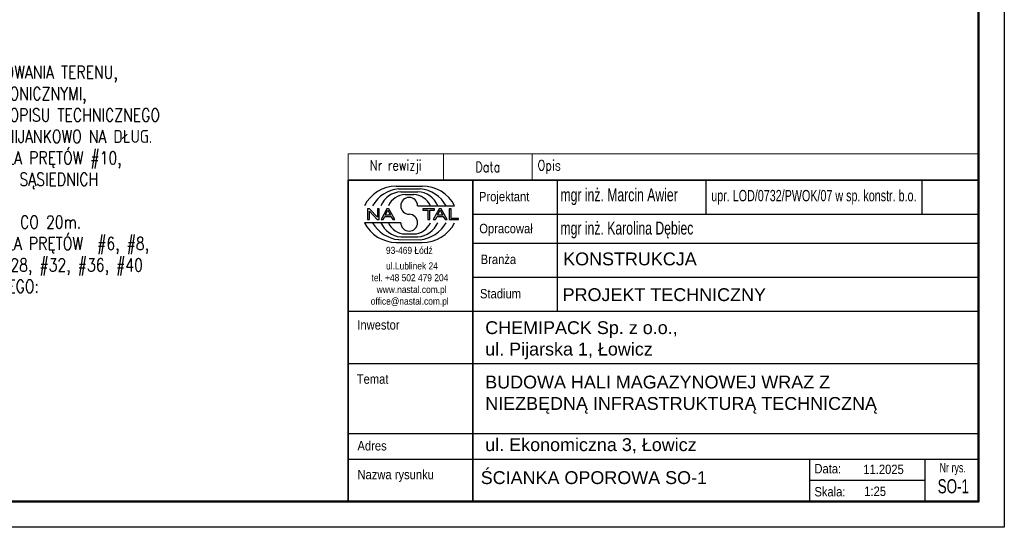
# Model space of a CAD drawing. Header units: millimetres. Extents: x 0 to 742, y 0 to 1119.
# Tile 2 of 6: x 263 to 742, y 0 to 247. Entities that reach past the tile are written whole.
import ezdxf

# ---------------------------------------------------------------- set-up
doc = ezdxf.new("R2010")
doc.units = ezdxf.units.MM
for name, color, linetype, lineweight in [('.0.18', 9, 'Continuous', 18), ('.0.5', 3, 'Continuous', 50), ('.tekst', 1, 'Continuous', 20), ('Rysunek', 7, 'Continuous', 25)]:
    doc.layers.add(name, color=color, linetype=linetype, lineweight=lineweight)
doc.styles.add('ARIAL', font='arial.ttf')
doc.styles.add('simplex 0.8', font='simplex.shx', dxfattribs={"width": 0.8})

msp = doc.modelspace()

# ---------------------------------------------------------------- linework, layer by layer
at = {"layer": '.0.18'}
for points in [[(423.16, 168.88), (469.61, 168.88), (469.61, 181.71), (423.16, 181.71)], [(469.61, 168.88), (512.75, 168.88), (512.75, 181.71), (469.61, 181.71)], [(512.75, 168.88), (730, 168.88), (730, 181.71), (512.75, 181.71)]]:
    msp.add_lwpolyline(points, close=True, dxfattribs=at)
at = {"layer": '.0.5'}
msp.add_lwpolyline([(50, 1037.5), (730, 1037.5), (730, 12.5), (50, 12.5)], close=True, dxfattribs=at)
at = {"layer": 'Defpoints'}
msp.add_lwpolyline([(0, 1050), (742.5, 1050), (742.5, 0), (0, 0)], close=True, dxfattribs=at)
at = {"layer": 'Rysunek', "lineweight": 35}
for p, q in [((423.16, 12.5), (423.16, 168.88)), ((483.89, 168.88), (483.89, 12.5))]:
    msp.add_line(p, q, dxfattribs=at)
at = {"layer": 'Rysunek'}
for p, q in [((524.89, 168.88), (524.89, 105.19)), ((597.31, 168.88), (597.31, 152.37)), ((702.4, 168.88), (702.4, 152.37)), ((446.56, 166.04), (459.21, 166.06)), ((447.78, 164.66), (458.2, 164.67)), ((448.87, 163.28), (457.07, 163.29)), ((450.89, 161.89), (455.1, 161.9)), ((432.66, 154.9), (432.66, 149.72)), ((433.64, 154.9), (432.66, 154.9)), ((433.58, 153.79), (437.39, 149.72)), ((433.58, 149.72), (433.58, 153.79)), ((437.45, 150.83), (433.64, 154.9)), ((438.37, 154.9), (437.45, 154.9)), ((437.45, 154.9), (437.45, 150.83)), ((438.37, 149.72), (438.37, 154.9)), ((441.98, 154.9), (439.19, 149.72)), ((441.28, 151.85), (442.47, 154.36)), ((443.01, 154.9), (441.98, 154.9)), ((442.47, 154.36), (443.74, 151.85)), ((445.98, 149.72), (443.01, 154.9)), ((456.99, 156.41), (475.03, 156.41)), ((465.28, 154.9), (459.53, 154.9)), ((459.53, 154.9), (459.53, 154.29)), ((459.53, 154.29), (461.92, 154.29)), ((461.92, 154.29), (461.92, 149.71)), ((462.88, 154.29), (465.28, 154.29)), ((462.88, 149.71), (462.88, 154.29)), ((467.43, 154.9), (464.64, 149.71)), ((465.28, 154.29), (465.28, 154.9)), ((466.74, 151.84), (467.92, 154.34)), ((468.46, 154.9), (467.43, 154.9)), ((467.93, 154.34), (467.92, 154.34)), ((467.93, 154.34), (469.2, 151.84)), ((471.44, 149.71), (468.46, 154.9)), ((472.37, 154.9), (472.37, 149.71)), ((473.33, 154.9), (472.37, 154.9)), ((473.33, 150.33), (473.33, 154.9)), ((432.66, 149.72), (433.58, 149.72)), ((437.39, 149.72), (438.37, 149.72)), ((439.19, 149.72), (440.21, 149.72)), ((440.21, 149.72), (441.01, 151.29)), ((441.01, 151.29), (444.04, 151.29)), ((443.74, 151.85), (441.28, 151.85)), ((444.04, 151.29), (444.89, 149.72)), ((444.89, 149.72), (445.98, 149.72)), ((461.92, 149.71), (462.88, 149.71)), ((464.64, 149.71), (465.66, 149.71)), ((465.66, 149.71), (466.46, 151.28)), ((466.46, 151.28), (469.49, 151.28)), ((469.2, 151.84), (466.74, 151.84)), ((469.49, 151.28), (470.34, 149.71)), ((470.34, 149.71), (471.44, 149.71)), ((472.37, 149.71), (476.9, 149.71)), ((476.9, 150.33), (473.33, 150.33)), ((476.9, 149.71), (476.9, 150.33)), ((483.89, 152.37), (730, 152.37)), ((448.78, 148.2), (431.1, 148.2)), ((447.78, 139.96), (458.2, 139.95)), ((448.87, 141.34), (457.07, 141.33)), ((450.89, 142.73), (455.1, 142.72)), ((446.56, 138.58), (459.21, 138.56)), ((483.89, 138.23), (730, 138.23)), ((483.89, 121.71), (730, 121.71)), ((423.16, 105.19), (730, 105.19)), ((423.16, 79.68), (730, 79.68)), ((423.16, 45.61), (730, 45.61)), ((423.16, 33.12), (730, 33.12)), ((647.81, 12.5), (647.81, 33.12)), ((703.95, 12.5), (703.95, 33.12)), ((703.95, 22.81), (647.81, 22.81))]:
    msp.add_line(p, q, dxfattribs=at)
at = {"layer": 'Rysunek', "lineweight": 35, "flags": 128}
msp.add_lwpolyline([(423.16, 12.5), (730, 12.5), (730, 168.88), (423.16, 168.88)], dxfattribs=at)
at = {"layer": 'Rysunek'}
for centre, radius, start, end in [((446.82, 148.4), 17.64, 90.8317, 153.0136), ((449.44, 148.19), 16.56, 95.7347, 150.2266), ((449.52, 152.09), 11.2, 93.3428, 157.3393), ((456.44, 152.07), 11.23, 22.7023, 86.7527), ((456.5, 148.14), 16.62, 29.8256, 84.1252), ((459.27, 148.37), 17.69, 27.0191, 90.199), ((451.25, 152.59), 9.31, 92.229, 155.8008), ((452.89, 156.4), 4.1, 0.0741, 179.9259), ((454.71, 152.58), 9.33, 24.2351, 87.5913), ((452.89, 156.4), 4.1, 179.9259, 270), ((452.89, 148.2), 4.1, 0.0741, 90), ((446.82, 156.22), 17.64, 206.9864, 269.1683), ((449.44, 156.43), 16.56, 209.7734, 264.2653), ((449.52, 152.53), 11.2, 202.6607, 266.6572), ((451.25, 152.03), 9.31, 204.1992, 267.771), ((452.89, 148.21), 4.1, 180.0741, 359.9259), ((454.71, 152.04), 9.33, 272.4087, 335.7649), ((456.44, 152.55), 11.23, 273.2473, 337.2977), ((456.5, 156.48), 16.62, 275.8748, 330.1744), ((459.27, 156.25), 17.69, 269.801, 332.9809)]:
    msp.add_arc(centre, radius, start, end, dxfattribs=at)
for p in [(483.89, 152.37), (483.89, 152.37), (483.89, 138.23), (483.89, 121.71), (423.16, 79.68), (423.16, 45.61), (423.16, 33.12)]:
    msp.add_point(p, dxfattribs=at)

# ---------------------------------------------------------------- texts
at = {"layer": '.0.18', "color": 6, "lineweight": 20, "char_height": 5, "attachment_point": 5, "style": 'simplex 0.8'}
for s, insert, width in [('Nr rewizji', (446.38, 175.3), 46.449), ('Data', (491.18, 175.3), 43.1399), ('\\pxql;Opis', (613.55, 175.3), 196.3106)]:
    msp.add_mtext(s, dxfattribs=dict(at, insert=insert, width=width))
at = {"layer": '.tekst', "insert": (114.82, 239.14), "char_height": 6.25, "width": 242.186, "attachment_point": 1, "style": 'simplex 0.8'}
msp.add_mtext('{\\Fsimplexd|c238;\\H1.4x;UWAGI:\\P\\H0.71429x;1. ROZPATRYWAĆ Z PLANEM ZAGOSPODAROWANIA TERENU,\\P2. ROZPATRYWAĆ Z RYSUNKAMI ARCHITEKTONICZNYMI,\\P3. \\H0.99999x;IZOLACJE FUNDAMENTÓW WYKONAĆ WG OPISU TECHNICZNEGO\\P4. PRĘTY PODŁUŻNE ŁĄCZYĆ NA ZAKŁAD MIJANKOWO NA DŁUG.^IŚCIANY O DŁUGOŚCI min. 70 cm DLA PRĘTÓW #10, ODLEGŁOŚĆ POMIĘDZY MIEJSCAMI ŁĄCZENIA SĄSIEDNICH ^IPRĘTÓW ZACHOWAĆ min. 100 cm,\\P5. WYKONAĆ DYLATACJĘ ŚCIANY OPOROWEJ CO 20m.\\P6. ŚREDNICA GIĘCIA PRĘTÓW RÓWNA 4D DLA PRĘTÓW \\Fsimplex8|c238; #6, #8, #10, #12, #16 ORAZ 7D DLA #20, #25, #28, #32, #36, #40\\Fsimplexd|c238;\\P7. ZASADA WYMIAROWANIA ZBROJENIA GIĘTEGO:}', dxfattribs=at)
at = {"layer": 'Rysunek', "style": 'ARIAL'}
for s, height, width, p in [('Projektant', 4.583, 0.85, (486.87, 158.64)), ('mgr inż. Marcin Awier', 6.25, 0.68, (526.52, 158.64)), (' upr. LOD/0732/PWOK/07 w sp. konstr. b.o.', 5.5, 0.68, (598.44, 158.64)), ('Opracował', 4.583, 0.85, (487.01, 143.08)), ('mgr inż. Karolina Dębiec', 6.25, 0.68, (526.52, 142.45)), ('93-469 Łódź', 3.4375, 0.85, (441.6, 133.03)), ('Branża', 4.583, 0.85, (487.7, 128.09)), ('ul.Lublinek 24', 3.4375, 0.85, (441.66, 125.45)), ('tel. +48 502 479 204', 3.4375, 0.85, (434.59, 119.72)), ('www.nastal.com.pl', 3.4375, 0.85, (437.08, 113.99)), ('Stadium', 4.583, 0.85, (487.36, 111.38)), ('office@nastal.com.pl', 3.4375, 0.85, (434.2, 108.31)), ('Inwestor', 4.583, 0.85, (427.65, 96.19)), ('Temat', 4.583, 0.85, (427.39, 69.84)), ('Adres', 4.583, 0.85, (427.74, 37.37)), ('Data:', 4.583, 0.85, (650.1, 26.25)), ('11.2025', 4.583, 0.85, (673.9, 25.91)), ('Nr rys.', 4.583, 0.68, (710.97, 26.73)), ('Nazwa rysunku', 4.5833, 0.85, (427.74, 23.37)), ('Skala:', 4.583, 0.85, (650.1, 15.03)), ('1:25', 4.583, 0.85, (674.35, 15.24)), ('SO-1', 6.875, 0.68, (710.07, 16.53))]:
    msp.add_text(s, height=height, dxfattribs=dict(at, width=width)).set_placement(p)
at = {"layer": 'Rysunek', "char_height": 6.25, "attachment_point": 1, "style": 'ARIAL'}
for s, insert, width in [('KONSTRUKCJA', (527.83, 133.71), 107.9594), ('PROJEKT TECHNICZNY', (527.57, 116.32), 134.2992), ('CHEMIPACK Sp. z o.o., \\Pul. Pijarska 1, Łowicz', (489.91, 100.26), 134.2992), ('BUDOWA HALI MAGAZYNOWEJ WRAZ Z NIEZBĘDNĄ INFRASTRUKTURĄ TECHNICZNĄ', (489.91, 73.8), 207.2719), ('ul. Ekonomiczna 3, Łowicz', (489.91, 43.33), 237.4174), ('ŚCIANKA OPOROWA SO-1', (487.71, 27.29), 242.2863)]:
    msp.add_mtext(s, dxfattribs=dict(at, insert=insert, width=width))

doc.saveas('drawing.dxf')
